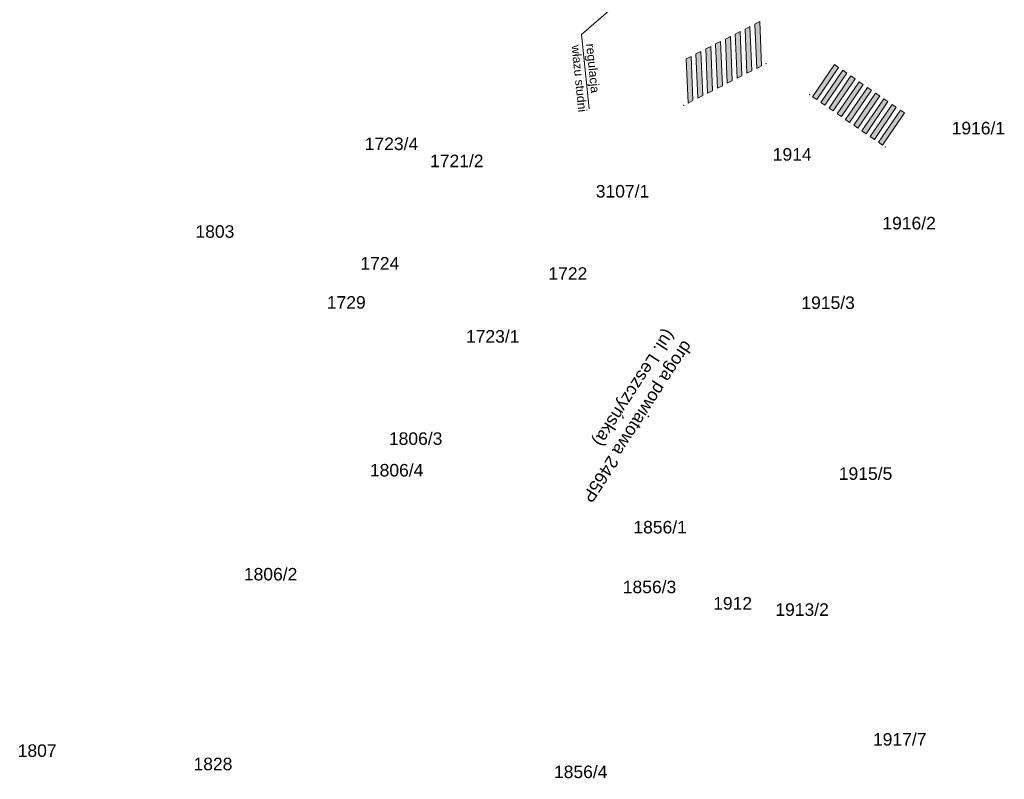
# Model space of a CAD drawing. Header units: metres. Extents: x 6420893 to 6543334, y 5684236 to 5790599.
# Tile 3 of 7: x 6421240 to 6421338, y 5790385 to 5790461. Entities that reach past the tile are written whole.
import ezdxf
from ezdxf.enums import TextEntityAlignment as Align

# ---------------------------------------------------------------- set-up
doc = ezdxf.new("R2010")
doc.units = ezdxf.units.M
doc.layers.add('DR_opisy_all', color=7, linetype='Continuous', lineweight=18)
doc.layers.add('gaPoziome', color=7, linetype='Continuous')
doc.layers.add('zzz.gaHSDomyslna', color=7, linetype='Continuous')
doc.layers.add('GESDZI_O', color=7, linetype='Continuous', lineweight=18, true_color=0x008000)
doc.styles.add('GEO-INFO', font='arial.ttf')
doc.styles.get("Standard").update_dxf_attribs({"font": 'arial.ttf'})

# ---------------------------------------------------------------- blocks, each defined once
blk = doc.blocks.new('A$C8d263936')
at = {"layer": 'GESDZI_O', "linetype": 'Continuous', "lineweight": 0, "style": 'GEO-INFO'}
for s, p in [('1916/1', (6421335.523, 5790449.767, 10.8)), ('1723/4', (6421276.895, 5790448.2, 10.8)), ('1914', (6421316.923, 5790447.144, 10.8)), ('1916/2', (6421328.602, 5790440.277, 10.8)), ('1803', (6421259.255, 5790439.443, 10.8)), ('1724', (6421275.734, 5790436.273, 10.8)), ('1729', (6421272.378, 5790432.364, 10.8)), ('1915/5', (6421324.252, 5790415.275, 10.8)), ('1806/2', (6421264.819, 5790405.232, 10.8)), ('1912', (6421310.973, 5790402.325, 10.8)), ('1913/2', (6421317.912, 5790401.699, 10.8)), ('1917/7', (6421327.663, 5790388.741, 10.8)), ('1807', (6421241.497, 5790387.618, 10.8)), ('1828', (6421259.06, 5790386.287, 10.8))]:
    blk.add_text(s, height=1.25, dxfattribs=at).set_placement(p, align=Align.MIDDLE_CENTER)
for s, p in [('1721/2', (6421283.418, 5790446.516, 10.8)), ('3107/1', (6421299.972, 5790443.486, 10.8)), ('1722', (6421294.514, 5790435.259, 10.8)), ('1915/3', (6421320.512, 5790432.36, 10.8)), ('1723/1', (6421287.006, 5790429.002, 10.8)), ('1806/3', (6421279.308, 5790418.791, 10.8)), ('1806/4', (6421277.409, 5790415.637, 10.8)), ('1856/1', (6421303.731, 5790409.952, 10.8)), ('1856/3', (6421302.669, 5790403.983, 10.8)), ('1856/4', (6421295.799, 5790385.524, 10.8))]:
    blk.add_text(s, height=1.25, dxfattribs=at).set_placement(p, align=Align.MIDDLE)
blk = doc.blocks.new('gaHSPos')
at = {"color": 0, "linetype": 'Continuous', "lineweight": 0}
blk.add_point((0, 0), dxfattribs=at)
blk = doc.blocks.new('*U167')
at = {"layer": 'zzz.gaHSDomyslna'}
for points in [[(0, 0), (-0.49, -0.248), (-0.307, -4.663), (0.183, -4.415), (0, 0)], [(-0.98, -0.496), (-1.471, -0.744), (-1.288, -5.159), (-0.798, -4.911), (-0.98, -0.496)], [(-2.941, -1.487), (-3.431, -1.735), (-3.249, -6.15), (-2.758, -5.902), (-2.941, -1.487)], [(-1.961, -0.991), (-2.451, -1.239), (-2.268, -5.654), (-1.778, -5.407), (-1.961, -0.991)], [(-4.902, -2.479), (-5.392, -2.726), (-5.209, -7.142), (-4.719, -6.894), (-4.902, -2.479)], [(-3.922, -1.983), (-4.412, -2.231), (-4.229, -6.646), (-3.739, -6.398), (-3.922, -1.983)], [(-6.863, -3.47), (-7.353, -3.718), (-7.17, -8.133), (-6.68, -7.885), (-6.863, -3.47)], [(-5.882, -2.974), (-6.373, -3.222), (-6.19, -7.637), (-5.7, -7.389), (-5.882, -2.974)]]:
    blk.add_hatch(color=251, dxfattribs=at).paths.add_polyline_path(points)
at = {"layer": 'zzz.gaHSDomyslna', "color": 251, "linetype": 'Continuous', "lineweight": 0}
for points in [[(0, 0), (-0.49, -0.248), (-0.307, -4.663), (0.183, -4.415), (0, 0)], [(-0.98, -0.496), (-1.471, -0.744), (-1.288, -5.159), (-0.798, -4.911), (-0.98, -0.496)], [(-2.941, -1.487), (-3.431, -1.735), (-3.249, -6.15), (-2.758, -5.902), (-2.941, -1.487)], [(-1.961, -0.991), (-2.451, -1.239), (-2.268, -5.654), (-1.778, -5.407), (-1.961, -0.991)], [(-4.902, -2.479), (-5.392, -2.726), (-5.209, -7.142), (-4.719, -6.894), (-4.902, -2.479)], [(-3.922, -1.983), (-4.412, -2.231), (-4.229, -6.646), (-3.739, -6.398), (-3.922, -1.983)], [(-6.863, -3.47), (-7.353, -3.718), (-7.17, -8.133), (-6.68, -7.885), (-6.863, -3.47)], [(-5.882, -2.974), (-6.373, -3.222), (-6.19, -7.637), (-5.7, -7.389), (-5.882, -2.974)]]:
    blk.add_lwpolyline(points, close=True, dxfattribs=at)
at = {"layer": 'zzz.gaHSDomyslna', "color": 251}
for p in [(0.606, -4.201), (-7.593, -8.347)]:
    blk.add_blockref('gaHSPos', p, dxfattribs=at)
blk = doc.blocks.new('*U169')
at = {"layer": 'zzz.gaHSDomyslna'}
for points in [[(0, 0), (0.412, -0.284), (-1.775, -3.493), (-2.187, -3.209), (0, 0)], [(0.823, -0.568), (1.235, -0.852), (-0.952, -4.061), (-1.364, -3.777), (0.823, -0.568)], [(1.646, -1.136), (2.058, -1.42), (-0.129, -4.629), (-0.54, -4.345), (1.646, -1.136)], [(2.469, -1.704), (2.881, -1.988), (0.694, -5.196), (0.283, -4.912), (2.469, -1.704)], [(3.292, -2.272), (3.704, -2.556), (1.517, -5.764), (1.106, -5.48), (3.292, -2.272)], [(4.115, -2.84), (4.527, -3.123), (2.34, -6.332), (1.929, -6.048), (4.115, -2.84)], [(4.939, -3.407), (5.35, -3.691), (3.163, -6.9), (2.752, -6.616), (4.939, -3.407)], [(5.762, -3.975), (6.173, -4.259), (3.987, -7.468), (3.575, -7.184), (5.762, -3.975)], [(6.585, -4.543), (6.996, -4.827), (4.81, -8.036), (4.398, -7.752), (6.585, -4.543)]]:
    blk.add_hatch(color=251, dxfattribs=at).paths.add_polyline_path(points)
at = {"layer": 'zzz.gaHSDomyslna', "color": 251, "linetype": 'Continuous', "lineweight": 0}
for points in [[(0, 0), (0.412, -0.284), (-1.775, -3.493), (-2.187, -3.209), (0, 0)], [(0.823, -0.568), (1.235, -0.852), (-0.952, -4.061), (-1.364, -3.777), (0.823, -0.568)], [(1.646, -1.136), (2.058, -1.42), (-0.129, -4.629), (-0.54, -4.345), (1.646, -1.136)], [(2.469, -1.704), (2.881, -1.988), (0.694, -5.196), (0.283, -4.912), (2.469, -1.704)], [(3.292, -2.272), (3.704, -2.556), (1.517, -5.764), (1.106, -5.48), (3.292, -2.272)], [(4.115, -2.84), (4.527, -3.123), (2.34, -6.332), (1.929, -6.048), (4.115, -2.84)], [(4.939, -3.407), (5.35, -3.691), (3.163, -6.9), (2.752, -6.616), (4.939, -3.407)], [(5.762, -3.975), (6.173, -4.259), (3.987, -7.468), (3.575, -7.184), (5.762, -3.975)], [(6.585, -4.543), (6.996, -4.827), (4.81, -8.036), (4.398, -7.752), (6.585, -4.543)]]:
    blk.add_lwpolyline(points, close=True, dxfattribs=at)
at = {"layer": 'zzz.gaHSDomyslna', "color": 251}
for p in [(-2.477, -3.008), (5.1, -8.237)]:
    blk.add_blockref('gaHSPos', p, dxfattribs=at)

msp = doc.modelspace()

# ---------------------------------------------------------------- linework, layer by layer
at = {"layer": 'DR_opisy_all', "elevation": 10.18}
msp.add_lwpolyline([(6421301.531, 5790464.03), (6421295.886, 5790459.098), (6421296.638, 5790451.705)], dxfattribs=at)

# ---------------------------------------------------------------- block references
msp.add_blockref('A$C8d263936', (0, 0))
at = {"layer": 'gaPoziome'}
for name, p in [('*U167', (6421313.685, 5790460.395)), ('*U169', (6421321.143, 5790456.105))]:
    msp.add_blockref(name, p, dxfattribs=at)

# ---------------------------------------------------------------- texts
at = {"layer": 'DR_opisy_all', "attachment_point": 7}
for s, insert, char_height, rotation in [('regulacja \\Pwłazu studni', (6421294.864, 5790458.018, 10.18), 0.875, 275.80806), ('droga powiatowa 2465P\\P(ul. Leszczyńska)', (6421303.975, 5790430.005, 20.38), 1.25, 237.16874)]:
    msp.add_mtext(s, dxfattribs=dict(at, insert=insert, char_height=char_height, rotation=rotation))

doc.saveas('drawing.dxf')
